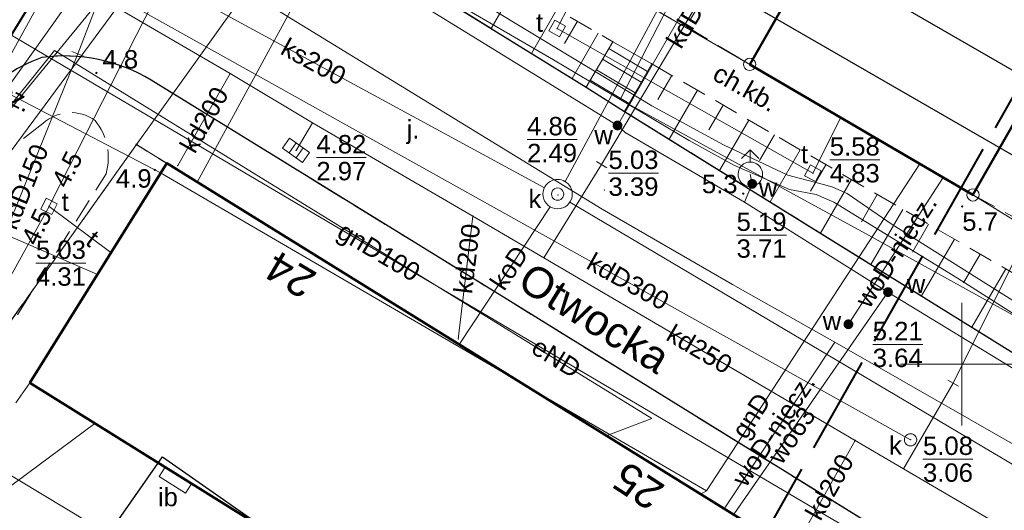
# Model space of a CAD drawing. Extents: x 5477758 to 5478338, y 5918296 to 5918505.
# Tile 60 of 135: x 5477912 to 5477952, y 5918394 to 5918414. Entities that reach past the tile are written whole.
import ezdxf
from ezdxf.enums import TextEntityAlignment as Align

# ---------------------------------------------------------------- set-up
doc = ezdxf.new("R2010")
doc.units = 0
doc.header["$PDSIZE"] = 0.75
for name, pattern in [('PRZER1-1', [2, 1, -1]), ('PRZER2-1', [3, 2, -1]), ('PRZER3-1', [4, 3, -1]), ('PRZER4-1', [5, 4, -1])]:
    doc.linetypes.add(name, pattern=pattern)
doc.layers.get('0').update_dxf_attribs({"linetype": 'CONTINUOUS'})
for name, color, linetype, lineweight in [('GELULI_O', 7, 'PRZER3-1', 18), ('GEPPGD', 7, 'CONTINUOUS', 18), ('GESBZO', 7, 'CONTINUOUS', 50), ('GESDZI', 7, 'CONTINUOUS', 18), ('GSLKRW', 7, 'CONTINUOUS', 25), ('GSPPRB', 7, 'CONTINUOUS', 20), ('GSPWPN', 7, 'CONTINUOUS', 13), ('GSPWPN_O', 7, 'CONTINUOUS', 13), ('GSSIIN', 7, 'CONTINUOUS', 18), ('GSSIIN_O', 7, 'CONTINUOUS', 18), ('GSSKOA', 7, 'PRZER3-1', 18), ('GSSKOA_O', 7, 'PRZER3-1', 18), ('GSSKOD', 7, 'PRZER2-1', 18), ('GSSKOD_O', 7, 'PRZER2-1', 18), ('GSSSCK', 7, 'CONTINUOUS', 18), ('GSSZSN', 7, 'PRZER2-1', 18), ('GTGTXT', 7, 'CONTINUOUS', 18), ('GUPIKP', 7, 'CONTINUOUS', 18), ('GUPIWZ', 7, 'CONTINUOUS', 18), ('GUPIWZ_O', 7, 'CONTINUOUS', 18), ('GUPPRZ', 7, 'CONTINUOUS', 18), ('GUPPRZ_O', 7, 'CONTINUOUS', 18), ('GUPZCP', 7, 'CONTINUOUS', 18), ('GUSIKP', 7, 'CONTINUOUS', 18), ('zakres', 150, 'PRZER4-1', 50)]:
    doc.layers.add(name, color=color, linetype=linetype, lineweight=lineweight)
for name, color, linetype, lineweight, true_color in [('GEPADR_O', 7, 'CONTINUOUS', 18, 0x800040), ('GESUZY', 7, 'PRZER1-1', 18, 0x008000), ('GULCPR', 7, 'CONTINUOUS', 18, 0xd200d2), ('GULEPR', 1, 'CONTINUOUS', 18, 0xff0000), ('GULEPR_O', 1, 'CONTINUOUS', 18, 0xff0000), ('GULGPR', 7, 'CONTINUOUS', 18, 0xeaea00), ('GULGPR_O', 7, 'CONTINUOUS', 18, 0xeaea00), ('GULKPR', 7, 'CONTINUOUS', 18, 0x803300), ('GULKPR_O', 7, 'CONTINUOUS', 18, 0x803300), ('GULTPR', 7, 'CONTINUOUS', 18, 0xff9100), ('GULTPR_O', 7, 'CONTINUOUS', 18, 0xff9100), ('GULWPR', 5, 'CONTINUOUS', 18, 0x0000ff), ('GULWPR_O', 5, 'CONTINUOUS', 18, 0x0000ff), ('GUPKKS', 7, 'CONTINUOUS', 18, 0x803300), ('GUPKSD', 7, 'CONTINUOUS', 18, 0x803300), ('GUPWDT', 5, 'CONTINUOUS', 18, 0x0000ff), ('GUPWZA', 5, 'CONTINUOUS', 18, 0x0000ff), ('GUPWZA_O', 5, 'CONTINUOUS', 18, 0x0000ff)]:
    doc.layers.add(name, color=color, linetype=linetype, lineweight=lineweight, true_color=true_color)
doc.layers.add('ZZ_ramka', color=6, linetype='CONTINUOUS')
doc.styles.add('GEO-INFO', font='arial.ttf')

# ---------------------------------------------------------------- blocks, each defined once
blk = doc.blocks.new('POINT')
at = {"color": 0}
blk.add_point((0, 0), dxfattribs=at)
blk = doc.blocks.new('EPPGN')
blk.add_hatch(color=0).paths.add_polyline_path([(0, -0.09), (0.027812, -0.085595), (0.052901, -0.072812), (0.072812, -0.052901), (0.085595, -0.027812), (0.09, 0), (0.085595, 0.027812), (0.072812, 0.052901), (0.052901, 0.072812), (0.027812, 0.085595), (0, 0.09), (-0.027812, 0.085595), (-0.052901, 0.072812), (-0.072812, 0.052901), (-0.085595, 0.027812), (-0.09, 0), (-0.085595, -0.027812), (-0.072812, -0.052901), (-0.052901, -0.072812), (-0.027812, -0.085595)])
blk = doc.blocks.new('EPPGS')
at = {"color": 0}
blk.add_lwpolyline([(0, 0.5), (0.154508, 0.475528), (0.293893, 0.404508), (0.404508, 0.293893), (0.475528, 0.154508), (0.5, 0), (0.475528, -0.154508), (0.404508, -0.293893), (0.293893, -0.404508), (0.154508, -0.475528), (0, -0.5), (-0.154508, -0.475528), (-0.293893, -0.404508), (-0.404508, -0.293893), (-0.475528, -0.154508), (-0.5, 0), (-0.475528, 0.154508), (-0.404508, 0.293893), (-0.293893, 0.404508), (-0.154508, 0.475528)], close=True, dxfattribs=at)
blk = doc.blocks.new('KOLO')
blk.add_hatch(color=0).paths.add_polyline_path([(-0.5, 0), (-0.482963, -0.12941), (-0.433013, -0.25), (-0.353553, -0.353553), (-0.25, -0.433013), (-0.12941, -0.482963), (0, -0.5), (0.12941, -0.482963), (0.25, -0.433013), (0.353553, -0.353553), (0.433013, -0.25), (0.482963, -0.12941), (0.5, 0), (0.482963, 0.12941), (0.433013, 0.25), (0.353553, 0.353553), (0.25, 0.433013), (0.12941, 0.482963), (0, 0.5), (-0.12941, 0.482963), (-0.25, 0.433013), (-0.353553, 0.353553), (-0.433013, 0.25), (-0.482963, 0.12941)])
blk = doc.blocks.new('OKRAG_PELNY')
at = {"color": 0}
blk.add_lwpolyline([(0, 0.5), (0.12941, 0.482963), (0.25, 0.433013), (0.353553, 0.353553), (0.433013, 0.25), (0.482963, 0.12941), (0.5, 0), (0.482963, -0.12941), (0.433013, -0.25), (0.353553, -0.353553), (0.25, -0.433013), (0.12941, -0.482963), (0, -0.5), (-0.12941, -0.482963), (-0.25, -0.433013), (-0.353553, -0.353553), (-0.433013, -0.25), (-0.482963, -0.12941), (-0.5, 0), (-0.482963, 0.12941), (-0.433013, 0.25), (-0.353553, 0.353553), (-0.25, 0.433013), (-0.12941, 0.482963)], close=True, dxfattribs=at)
blk = doc.blocks.new('KWADRAT_NIEPRZEZR')
at = {"color": 0}
blk.add_lwpolyline([(-0.5, -0.5), (0.5, -0.5), (0.5, 0.5), (-0.5, 0.5)], close=True, dxfattribs=at)
blk = doc.blocks.new('SUUS02')
at = {"color": 0}
for points in [[(-0.707107, 1.292893), (0, 2), (0.707107, 1.292893)], [(0, 1), (0, 2)]]:
    blk.add_lwpolyline(points, dxfattribs=at)
blk.add_lwpolyline([(0, 1), (0.173648, 0.984808), (0.34202, 0.939693), (0.5, 0.866025), (0.642788, 0.766044), (0.766044, 0.642788), (0.866025, 0.5), (0.939693, 0.34202), (0.984808, 0.173648), (1, 0), (0.984808, -0.173648), (0.939693, -0.34202), (0.866025, -0.5), (0.75575, -0.654861), (0.618159, -0.786053), (0.458227, -0.888835), (0.281733, -0.959493), (0.095056, -0.995472), (-0.095056, -0.995472), (-0.281733, -0.959493), (-0.458227, -0.888835), (-0.618159, -0.786053), (-0.75575, -0.654861), (-0.866025, -0.5), (-0.945001, -0.327068), (-0.989821, -0.142315), (-0.998867, 0.047582), (-0.971812, 0.235759), (-0.909632, 0.415415), (-0.814576, 0.580057), (-0.690079, 0.723734), (-0.540641, 0.841254), (-0.371662, 0.928368), (-0.189251, 0.981929)], close=True, dxfattribs=at)
blk = doc.blocks.new('PION_C')
at = {"color": 0}
blk.add_lwpolyline([(0, 0.5), (0, -0.5)], dxfattribs=at)
blk = doc.blocks.new('SUUS05')
at = {"color": 0}
blk.add_lwpolyline([(0.5, -0.25), (-0.5, -0.25), (-0.5, 0.25), (0.5, 0.25)], close=True, dxfattribs=at)
for points in [[(-0.175, -0.25), (-0.175, 0.25)], [(0.175, -0.25), (0.175, 0.25)]]:
    blk.add_lwpolyline(points, dxfattribs=at)

msp = doc.modelspace()

# ---------------------------------------------------------------- linework, layer by layer
at = {"color": 7, "linetype": 'Continuous', "lineweight": 13, "flags": 128}
for points in [[(5477950, 5918397.5), (5477950, 5918402.5)], [(5477947.5, 5918400), (5477952.5, 5918400)]]:
    msp.add_lwpolyline(points, dxfattribs=at)
at = {"layer": 'GESBZO', "color": 7, "linetype": 'Continuous', "lineweight": 50}
msp.add_lwpolyline([(5477947.596, 5918427.361), (5477964.141, 5918455.941), (5477973.257, 5918450.553), (5477957.124, 5918422.592), (5477958.789, 5918421.465), (5477950.46, 5918406.9), (5477941.35, 5918412.22), (5477949.411, 5918426.304)], close=True, dxfattribs=at)
for points in [[(5477911.982, 5918399.231), (5477917.56, 5918408.197), (5477972.897, 5918373.915)], [(5477967.119, 5918364.903), (5477911.982, 5918399.231)]]:
    msp.add_lwpolyline(points, dxfattribs=at)
at = {"layer": 'GESDZI', "color": 7, "linetype": 'Continuous', "lineweight": 18}
for points in [[(5477937.825, 5918494.464), (5477897.61, 5918435.89), (5477897.31, 5918433.06), (5477897.73, 5918431.34), (5477913.96, 5918422.85), (5477918.68, 5918425.35), (5477941.35, 5918412.22), (5477950.46, 5918406.9), (5477958.503, 5918401.94)], [(5477927.041, 5918302.392), (5477865.49, 5918345.57), (5477899.13, 5918390.84), (5477901.96, 5918388.82), (5477916.33, 5918408.95), (5477922.92, 5918418.17), (5477913.96, 5918422.85), (5477897.73, 5918431.34), (5477895.359, 5918432.58)], [(5477958.503, 5918401.94), (5477950.46, 5918406.9), (5477941.35, 5918412.22), (5477918.68, 5918425.35), (5477913.96, 5918422.85), (5477922.92, 5918418.17), (5477916.33, 5918408.95), (5477972.897, 5918373.915)], [(5477972.897, 5918373.915), (5477916.33, 5918408.95), (5477901.96, 5918388.82), (5477899.13, 5918390.84), (5477865.49, 5918345.57), (5477927.041, 5918302.392)]]:
    msp.add_lwpolyline(points, dxfattribs=at)
at = {"layer": 'GESUZY', "color": 96, "linetype": 'PRZER1-1', "lineweight": 18, "ltscale": 0.5, "true_color": 0x008000}
for points in [[(5477958.503, 5918401.94), (5477950.46, 5918406.9), (5477941.35, 5918412.22), (5477918.68, 5918425.35), (5477913.96, 5918422.85), (5477897.73, 5918431.34), (5477897.31, 5918433.06), (5477897.61, 5918435.89), (5477937.825, 5918494.464)], [(5477937.825, 5918494.464), (5477897.61, 5918435.89), (5477897.31, 5918433.06), (5477897.73, 5918431.34), (5477913.96, 5918422.85), (5477918.68, 5918425.35), (5477941.35, 5918412.22), (5477950.46, 5918406.9), (5477958.503, 5918401.94)], [(5477927.041, 5918302.392), (5477865.49, 5918345.57), (5477899.13, 5918390.84), (5477901.96, 5918388.82), (5477916.33, 5918408.95), (5477972.897, 5918373.915)], [(5477972.897, 5918373.915), (5477916.33, 5918408.95), (5477901.96, 5918388.82), (5477899.13, 5918390.84), (5477865.49, 5918345.57), (5477927.041, 5918302.392)]]:
    msp.add_lwpolyline(points, dxfattribs=at)
at = {"layer": 'GSLKRW', "color": 7, "linetype": 'Continuous', "lineweight": 25}
for points in [[(5477920.002, 5918420.365), (5477922.774, 5918418.644), (5477934.671, 5918411.296), (5477936.246, 5918410.3), (5477952.54, 5918400.183)], [(5477974.636, 5918376.629), (5477959.233, 5918385.576), (5477951.149, 5918390.455), (5477931.59, 5918402.551), (5477916.923, 5918411.582)]]:
    msp.add_lwpolyline(points, dxfattribs=at)
msp.add_lwpolyline([(5477916.923, 5918411.582, 0.17002), (5477912.469, 5918412.502, 0.138117), (5477909.644, 5918410.498), (5477899.436, 5918396.65), (5477887.751, 5918381.183), (5477876.648, 5918366.683), (5477867.96, 5918355.16), (5477862.12, 5918347.42), (5477861.665, 5918346.805)], format="xyb", dxfattribs=at)
at = {"layer": 'GSPPRB', "color": 7, "linetype": 'Continuous', "lineweight": 20}
for p in [(5477938.77, 5918413.769), (5477935.768, 5918413.141), (5477937.354, 5918412.245), (5477920.145, 5918411.846), (5477934.671, 5918411.296), (5477936.246, 5918410.3), (5477923.516, 5918409.832), (5477945.066, 5918410.05), (5477936.272, 5918409.44), (5477917.56, 5918408.197), (5477948.29, 5918408.168), (5477918.009, 5918408.095), (5477918.802, 5918407.422), (5477949.238, 5918407.614), (5477941.139, 5918406.6), (5477930.059, 5918406.036), (5477915.288, 5918404.546), (5477932.951, 5918404.334), (5477914.736, 5918403.658), (5477929.457, 5918401.019), (5477929.495, 5918400.802), (5477911.982, 5918399.231), (5477914.632, 5918397.581), (5477935.499, 5918397.082), (5477945.657, 5918396.892), (5477947.622, 5918395.734), (5477939.344, 5918394.7), (5477940.313, 5918394.1)]:
    msp.add_point(p, dxfattribs=at)
at = {"layer": 'GSSIIN', "color": 7, "linetype": 'Continuous', "lineweight": 18}
msp.add_lwpolyline([(5477918.33, 5918394.733), (5477918.579, 5918395.124), (5477917.492, 5918395.801), (5477917.25, 5918395.421)], close=True, dxfattribs=at)
at = {"layer": 'GSSKOA', "color": 7, "linetype": 'PRZER3-1', "lineweight": 18, "ltscale": 0.5}
for points in [[(5477895.308, 5918432.497, 0.01241), (5477895.353, 5918432.004, 0.157577), (5477897.052, 5918428.743), (5477911.178, 5918420.326, 0.107372), (5477915.322, 5918419.772, 0.229991), (5477917.649, 5918421.865), (5477920.002, 5918420.365), (5477922.774, 5918418.644), (5477934.671, 5918411.296), (5477936.246, 5918410.3), (5477952.54, 5918400.183), (5477955.756, 5918401.59), (5477958.309, 5918402.569), (5477959.059, 5918402.92)], [(5477916.923, 5918411.582, 0.17002), (5477912.469, 5918412.502, 0.138117), (5477909.644, 5918410.498), (5477899.436, 5918396.65), (5477887.751, 5918381.183), (5477876.648, 5918366.683), (5477867.96, 5918355.16), (5477862.12, 5918347.42), (5477861.665, 5918346.805)]]:
    msp.add_lwpolyline(points, format="xyb", dxfattribs=at)
msp.add_lwpolyline([(5477974.636, 5918376.629), (5477959.233, 5918385.576), (5477951.149, 5918390.455), (5477931.59, 5918402.551), (5477916.923, 5918411.582)], dxfattribs=at)
at = {"layer": 'GSSKOD', "color": 7, "linetype": 'PRZER2-1', "lineweight": 18, "ltscale": 0.5}
for points in [[(5477941.721, 5918418.806), (5477938.77, 5918413.769)], [(5477938.77, 5918413.769), (5477941.353, 5918412.218), (5477950.459, 5918406.901), (5477954.279, 5918404.806)], [(5477937.354, 5918412.245), (5477935.768, 5918413.141)], [(5477917.56, 5918408.197), (5477911.982, 5918399.231), (5477905.919, 5918390.686), (5477904.995, 5918389.152), (5477904.268, 5918387.86), (5477908.39, 5918385.079), (5477911.285, 5918383.065), (5477912.686, 5918381.948), (5477913.664, 5918381.047)], [(5477972.895, 5918373.912), (5477917.56, 5918408.197)]]:
    msp.add_lwpolyline(points, dxfattribs=at)
for points in [[(5477909.644, 5918410.498, -0.138117), (5477912.469, 5918412.502, -0.17002), (5477916.923, 5918411.582), (5477931.59, 5918402.551), (5477951.149, 5918390.455), (5477959.233, 5918385.576), (5477974.636, 5918376.629)], [(5477914.641, 5918409.933, 0.359028), (5477912.508, 5918409.806), (5477911.534, 5918409.059)], [(5477900.261, 5918390.369), (5477901, 5918389.887, 0.248684), (5477903.814, 5918389.947), (5477906.674, 5918394.398), (5477915.085, 5918407.763, 0.247475), (5477914.641, 5918409.933)]]:
    msp.add_lwpolyline(points, format="xyb", dxfattribs=at)
at = {"layer": 'GSSSCK', "color": 7, "linetype": 'Continuous', "lineweight": 18}
msp.add_lwpolyline([(5477936.246, 5918410.3), (5477934.671, 5918411.296), (5477935.768, 5918413.141), (5477937.354, 5918412.245)], close=True, dxfattribs=at)
at = {"layer": 'GSSSCK', "color": 7, "linetype": 'Continuous', "lineweight": 18, "flags": 128}
for points in [[(5477935.603, 5918412.863), (5477937.174, 5918411.929)], [(5477935.347, 5918412.434), (5477936.926, 5918411.494)], [(5477935.092, 5918412.004), (5477936.679, 5918411.06)], [(5477934.836, 5918411.574), (5477936.431, 5918410.625)]]:
    msp.add_lwpolyline(points, dxfattribs=at)
at = {"layer": 'GSSZSN', "color": 7, "linetype": 'PRZER2-1', "lineweight": 18, "ltscale": 0.5}
for points in [[(5477935.768, 5918413.141), (5477934.671, 5918411.296), (5477922.774, 5918418.644), (5477923.641, 5918420.151)], [(5477923.641, 5918420.151), (5477935.768, 5918413.141)], [(5477955.756, 5918401.59), (5477952.54, 5918400.183), (5477936.246, 5918410.3), (5477937.354, 5918412.245)], [(5477937.354, 5918412.245), (5477955.756, 5918401.59)]]:
    msp.add_lwpolyline(points, dxfattribs=at)
at = {"layer": 'GSSZSN', "color": 7, "linetype": 'Continuous', "lineweight": 18, "flags": 128}
for points in [[(5477931.804, 5918415.432), (5477930.797, 5918413.689)], [(5477933.484, 5918414.461), (5477932.448, 5918412.669)], [(5477934.324, 5918413.976), (5477933.799, 5918413.067)], [(5477935.164, 5918413.49), (5477934.1, 5918411.649)], [(5477938.167, 5918411.774), (5477937.599, 5918410.793)], [(5477939.216, 5918411.167), (5477938.061, 5918409.173)], [(5477940.264, 5918410.56), (5477939.677, 5918409.547)], [(5477941.312, 5918409.953), (5477940.12, 5918407.894)], [(5477942.361, 5918409.346), (5477941.756, 5918408.3)], [(5477943.409, 5918408.739), (5477942.18, 5918406.615)], [(5477944.458, 5918408.132), (5477943.834, 5918407.054)], [(5477945.506, 5918407.524), (5477944.24, 5918405.337)], [(5477946.555, 5918406.917), (5477945.912, 5918405.807)], [(5477947.603, 5918406.31), (5477946.299, 5918404.058)], [(5477948.652, 5918405.703), (5477947.99, 5918404.561)], [(5477949.7, 5918405.096), (5477948.359, 5918402.779)], [(5477950.749, 5918404.489), (5477950.069, 5918403.314)], [(5477951.797, 5918403.882), (5477950.418, 5918401.501)]]:
    msp.add_lwpolyline(points, dxfattribs=at)
at = {"layer": 'GULCPR', "color": 212, "linetype": 'Continuous', "lineweight": 18, "true_color": 0xd200d2}
for points in [[(5477918.802, 5918407.422), (5477925.327, 5918419.408), (5477916.527, 5918424.87), (5477923.325, 5918438.156)], [(5477901.249, 5918387.665), (5477914.632, 5918397.581)]]:
    msp.add_lwpolyline(points, dxfattribs=at)
at = {"layer": 'GULEPR', "color": 1, "linetype": 'Continuous', "lineweight": 18, "true_color": 0xff0000}
for points in [[(5477956.997, 5918399.286), (5477946.078, 5918405.328), (5477936.07, 5918410.789), (5477942.415, 5918423.098), (5477922.29, 5918434.078), (5477912.965, 5918439.958), (5477903.098, 5918445.156)], [(5477957.09, 5918399.45), (5477955.548, 5918400.414), (5477947.165, 5918405.69), (5477945.326, 5918406.96), (5477944.742, 5918407.21), (5477944.409, 5918407.308), (5477943.687, 5918407.502), (5477942.91, 5918407.71), (5477940.285, 5918408.946), (5477937.356, 5918410.529), (5477930.158, 5918414.889), (5477924.924, 5918417.889), (5477918.703, 5918421.594), (5477904.953, 5918430.272), (5477898.015, 5918434.574), (5477896.72, 5918434.791)], [(5477956.855, 5918399.036), (5477949.833, 5918403.508), (5477944.777, 5918406.603), (5477944.059, 5918406.92), (5477942.974, 5918407.121), (5477940.705, 5918408.105), (5477938.886, 5918409.123), (5477933.346, 5918412.411), (5477923.958, 5918417.873), (5477918.134, 5918421.314), (5477906.504, 5918428.715), (5477897.757, 5918434.117), (5477896.584, 5918434.328), (5477896.452, 5918434.356)], [(5477935.499, 5918397.082), (5477937.361, 5918397.785), (5477912.983, 5918412.792), (5477909.758, 5918408.797), (5477894.703, 5918390.505), (5477886.307, 5918389.031), (5477885.058, 5918389.937)]]:
    msp.add_lwpolyline(points, dxfattribs=at)
at = {"layer": 'GULGPR', "color": 2, "linetype": 'Continuous', "lineweight": 18, "true_color": 0xeaea00}
for points in [[(5477891.124, 5918425.698), (5477899.646, 5918420.458), (5477911.206, 5918413.431), (5477941.239, 5918395.738), (5477961.161, 5918384.007), (5477967.774, 5918379.961), (5477974.238, 5918376.007)], [(5477901.196, 5918416.209), (5477917.311, 5918407.797), (5477931.878, 5918399.322), (5477939.588, 5918394.835)], [(5477939.588, 5918394.835), (5477948.29, 5918408.168)], [(5477939.588, 5918394.835), (5477939.344, 5918394.7)]]:
    msp.add_lwpolyline(points, dxfattribs=at)
at = {"layer": 'GULKPR', "color": 36, "linetype": 'Continuous', "lineweight": 18, "true_color": 0x803300}
for points in [[(5477949.403, 5918436.363), (5477933.821, 5918407.446)], [(5477960.59, 5918421.133), (5477949.647, 5918399.225)], [(5477942.967, 5918420.979), (5477935.307, 5918408.134)], [(5477932.971, 5918407.191), (5477913.191, 5918417.939)], [(5477956.789, 5918390.358), (5477947.622, 5918395.734), (5477945.657, 5918396.892), (5477932.951, 5918404.334), (5477930.059, 5918406.036), (5477923.516, 5918409.832), (5477920.145, 5918411.846), (5477914.819, 5918414.967), (5477910.792, 5918417.059)], [(5477915.758, 5918414.847), (5477904.421, 5918399.536), (5477906.967, 5918402.974), (5477866.761, 5918348.672)], [(5477913.929, 5918412.651), (5477914.819, 5918414.967)], [(5477947.913, 5918396.914), (5477915.758, 5918414.847)], [(5477909.547, 5918401.817), (5477913.929, 5918412.651)], [(5477918.009, 5918408.095), (5477920.145, 5918411.846)], [(5477922.841, 5918408.715), (5477923.516, 5918409.832)], [(5477935.307, 5918408.134), (5477932.951, 5918404.334)], [(5477961.729, 5918390.199), (5477934.013, 5918406.601)], [(5477929.495, 5918400.802), (5477933.207, 5918406.415)], [(5477929.457, 5918401.019), (5477930.059, 5918406.036)], [(5477938.504, 5918379.01), (5477904.421, 5918399.536)], [(5477949.647, 5918399.225), (5477947.622, 5918395.734)], [(5477943.199, 5918392.533), (5477945.657, 5918396.892)]]:
    msp.add_lwpolyline(points, dxfattribs=at)
at = {"layer": 'GULTPR', "color": 30, "linetype": 'Continuous', "lineweight": 18, "true_color": 0xff9100}
for points in [[(5477894.819, 5918431.703), (5477902.285, 5918427.122), (5477915.001, 5918419.525), (5477909.726, 5918409.968), (5477908.029, 5918406.56)], [(5477908.029, 5918406.56), (5477924.72, 5918426.924)], [(5477922.67, 5918425.86), (5477922.52, 5918425.566), (5477912.874, 5918406.653), (5477912.76, 5918406.43), (5477912.639, 5918406.211), (5477904.061, 5918390.689), (5477903.94, 5918390.47), (5477913.569, 5918382.272), (5477913.76, 5918382.11), (5477913.65, 5918381.879), (5477908.41, 5918370.85), (5477908.262, 5918370.649), (5477904.55, 5918365.6), (5477904.751, 5918365.452), (5477947.345, 5918334.06)], [(5477922.67, 5918425.86), (5477935.673, 5918418.385), (5477935.89, 5918418.26), (5477933.606, 5918413.902), (5477933.49, 5918413.68), (5477943.93, 5918407.78), (5477945.066, 5918410.05)], [(5477908.029, 5918406.56), (5477914.736, 5918403.658)], [(5477912.76, 5918406.43), (5477915.288, 5918404.546)]]:
    msp.add_lwpolyline(points, dxfattribs=at)
at = {"layer": 'GULWPR', "color": 5, "linetype": 'Continuous', "lineweight": 18, "true_color": 0x0000ff}
for points in [[(5477935.954, 5918409.731), (5477951.031, 5918435.946), (5477952.118, 5918435.312)], [(5477894.488, 5918431.165), (5477897.208, 5918429.641), (5477922.238, 5918414.33), (5477935.328, 5918406.317), (5477940.653, 5918403.243), (5477944.829, 5918400.897), (5477958.681, 5918392.967)], [(5477955.968, 5918397.472), (5477946.993, 5918402.936), (5477941.139, 5918406.6), (5477936.272, 5918409.44), (5477935.954, 5918409.731), (5477922.073, 5918418.277), (5477917.15, 5918417.448), (5477915.953, 5918418.122), (5477894.353, 5918430.945)], [(5477915.953, 5918418.122), (5477908.77, 5918408.053), (5477881.88, 5918372.15), (5477885.271, 5918369.927)], [(5477941.139, 5918406.6), (5477941.452, 5918407.348), (5477941.374, 5918407.739)], [(5477945.378, 5918401.625), (5477949.238, 5918407.614)], [(5477946.993, 5918402.936), (5477940.715, 5918393.893)], [(5477944.829, 5918400.897), (5477940.313, 5918394.1)]]:
    msp.add_lwpolyline(points, dxfattribs=at)
at = {"layer": 'GUPPRZ_O', "color": 36, "linetype": 'Continuous', "lineweight": 9, "true_color": 0x803300, "flags": 128}
for points in [[(5477932.266, 5918409.155), (5477934.304, 5918409.155)], [(5477923.668, 5918408.418), (5477925.706, 5918408.418)], [(5477948.421, 5918396.124), (5477950.459, 5918396.124)]]:
    msp.add_lwpolyline(points, dxfattribs=at)
at = {"layer": 'GUPPRZ_O', "color": 30, "linetype": 'Continuous', "lineweight": 9, "true_color": 0xff9100, "flags": 128}
for points in [[(5477944.619, 5918408.33), (5477946.657, 5918408.33)], [(5477912.226, 5918404.117), (5477914.264, 5918404.117)]]:
    msp.add_lwpolyline(points, dxfattribs=at)
at = {"layer": 'GUPPRZ_O', "color": 5, "linetype": 'Continuous', "lineweight": 9, "true_color": 0x0000ff, "flags": 128}
for points in [[(5477935.588, 5918407.783), (5477937.627, 5918407.783)], [(5477940.815, 5918405.259), (5477942.853, 5918405.259)], [(5477946.37, 5918400.803), (5477948.408, 5918400.803)]]:
    msp.add_lwpolyline(points, dxfattribs=at)
at = {"layer": 'GUSIKP', "color": 36, "linetype": 'Continuous', "lineweight": 18, "true_color": 0x803300}
msp.add_lwpolyline([(5477934.112, 5918406.931, 0.57735), (5477933.212, 5918407.451, 1.732051)], format="xyb", close=True, dxfattribs=at)
at = {"layer": 'zakres', "linetype": 'PRZER4-1', "lineweight": 40}
msp.add_lwpolyline([(5477963.54, 5918377.848), (5477941.504, 5918392.244), (5477979.546, 5918459.295), (5477938.033, 5918482.848), (5477904.167, 5918427.813), (5477915.775, 5918420.837), (5477872.982, 5918351.171), (5477887.852, 5918340.978), (5477923.836, 5918315.921)], close=True, dxfattribs=at)
at = {"layer": 'ZZ_ramka'}
for points in [[(5477953.727, 5918504.52), (5478005.193, 5918474.862), (5477963.253, 5918402.082), (5477911.787, 5918431.74)], [(5477954.094, 5918503.154), (5478003.828, 5918474.495), (5477963.884, 5918405.18), (5477914.151, 5918433.84)], [(5477986.229, 5918348.093), (5477952.195, 5918299.41), (5477883.35, 5918347.539), (5477917.385, 5918396.222)]]:
    msp.add_lwpolyline(points, close=True, dxfattribs=at)

# ---------------------------------------------------------------- block references
at = {"layer": 'GEPPGD', "color": 7, "lineweight": 18, "xscale": 0.5, "yscale": 0.5}
for name, p in [('EPPGS', (5477941.35, 5918412.22)), ('EPPGN', (5477916.33, 5918408.95)), ('EPPGS', (5477950.46, 5918406.9))]:
    msp.add_blockref(name, p, dxfattribs=at)
at = {"layer": 'GSPWPN', "color": 7, "lineweight": 13, "xscale": 0.09, "yscale": 0.09}
for p in [(5477914.693, 5918411.873), (5477917.079, 5918407.918), (5477941.085, 5918406.95), (5477950.018, 5918406.43)]:
    msp.add_blockref('KOLO', p, dxfattribs=at)
at = {"layer": 'GTGTXT', "color": 7, "lineweight": 18}
msp.add_blockref('POINT', (5477935.412, 5918407.093), dxfattribs=at)
at = {"layer": 'GUPIKP', "color": 30, "lineweight": 18, "true_color": 0xff9100, "xscale": 0.5, "yscale": 0.5}
for p in [(5477933.49, 5918413.68), (5477943.93, 5918407.78), (5477912.76, 5918406.43)]:
    msp.add_blockref('POINT', p, dxfattribs=at)
at = {"layer": 'GUPIWZ', "color": 7, "lineweight": 18, "xscale": 0.5, "yscale": 0.5}
for p, rotation in [((5477933.49, 5918413.68), 330.3715580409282), ((5477943.93, 5918407.78), 61.25301717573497), ((5477912.76, 5918406.43), 63.41105642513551)]:
    msp.add_blockref('KWADRAT_NIEPRZEZR', p, dxfattribs=dict(at, rotation=rotation))
for p in [(5477933.512, 5918406.931), (5477947.913, 5918396.914)]:
    msp.add_blockref('OKRAG_PELNY', p, dxfattribs=at)
at = {"layer": 'GUPKKS', "color": 36, "lineweight": 18, "true_color": 0x803300, "rotation": 324.7936430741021}
msp.add_blockref('SUUS05', (5477922.841, 5918408.715), dxfattribs=at)
at = {"layer": 'GUPKSD', "color": 36, "lineweight": 18, "true_color": 0x803300, "xscale": 0.5, "yscale": 0.5}
msp.add_blockref('POINT', (5477947.913, 5918396.914), dxfattribs=at)
at = {"layer": 'GUPPRZ', "color": 30, "lineweight": 18, "true_color": 0xff9100}
for p in [(5477933.606, 5918413.902), (5477933.49, 5918413.68), (5477943.93, 5918407.78), (5477912.874, 5918406.653), (5477912.639, 5918406.211), (5477912.76, 5918406.43)]:
    msp.add_blockref('POINT', p, dxfattribs=at)
at = {"layer": 'GUPPRZ', "color": 5, "lineweight": 18, "true_color": 0x0000ff}
for p in [(5477935.954, 5918409.731), (5477941.452, 5918407.348), (5477946.993, 5918402.936)]:
    msp.add_blockref('POINT', p, dxfattribs=at)
at = {"layer": 'GUPPRZ', "color": 36, "lineweight": 18, "true_color": 0x803300}
for p in [(5477922.841, 5918408.715), (5477933.522, 5918406.891), (5477947.913, 5918396.914)]:
    msp.add_blockref('POINT', p, dxfattribs=at)
at = {"layer": 'GUPWDT', "color": 5, "lineweight": 18, "true_color": 0x0000ff, "xscale": 0.5, "yscale": 0.5}
msp.add_blockref('SUUS02', (5477941.374, 5918407.739), dxfattribs=at)
at = {"layer": 'GUPWZA', "color": 5, "lineweight": 18, "true_color": 0x0000ff, "xscale": 0.4, "yscale": 0.4}
for p, rotation in [((5477935.954, 5918409.731), 148.0375237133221), ((5477941.452, 5918407.348), 248.0736012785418), ((5477946.993, 5918402.936), 328.4388467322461)]:
    msp.add_blockref('KOLO', p, dxfattribs=dict(at, rotation=rotation))
msp.add_blockref('KOLO', (5477945.378, 5918401.625), dxfattribs=at)
at = {"layer": 'GUPZCP', "color": 7, "lineweight": 18, "xscale": 0.5, "yscale": 0.5}
for p, rotation in [((5477913.929, 5918412.651), 68.97990090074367), ((5477935.307, 5918408.134), 238.2020996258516), ((5477949.647, 5918399.225), 239.892421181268)]:
    msp.add_blockref('PION_C', p, dxfattribs=dict(at, rotation=rotation))

# ---------------------------------------------------------------- texts
at = {"layer": 'GELULI_O', "color": 7, "linetype": 'Continuous', "lineweight": 0, "style": 'GEO-INFO'}
msp.add_text('Otwocka', height=1.25, rotation=328.1726, dxfattribs=at).set_placement((5477935.019, 5918401.884), align=Align.MIDDLE_CENTER)
at = {"layer": 'GEPADR_O', "color": 236, "linetype": 'Continuous', "lineweight": 0, "true_color": 0x800040, "style": 'GEO-INFO'}
for s, rotation, p in [('24', 149.3499, (5477923.121, 5918402.609)), ('25', 146.9485, (5477937.276, 5918393.974))]:
    msp.add_text(s, height=1.25, rotation=rotation, dxfattribs=at).set_placement(p, align=Align.TOP_LEFT)
at = {"layer": 'GSPWPN_O', "color": 7, "linetype": 'Continuous', "lineweight": 0, "style": 'GEO-INFO'}
for s, p in [('4.8', (5477914.94, 5918412.053)), ('4.9', (5477915.488, 5918407.195)), ('5.3', (5477939.399, 5918406.968)), ('5.7', (5477950.023, 5918405.437))]:
    msp.add_text(s, height=0.75, dxfattribs=at).set_placement(p)
at = {"layer": 'GSSIIN_O', "color": 7, "linetype": 'Continuous', "lineweight": 0, "style": 'GEO-INFO'}
msp.add_text('ib', height=0.75, dxfattribs=at).set_placement((5477917.608, 5918394.596), align=Align.MIDDLE)
at = {"layer": 'GSSKOA_O', "color": 7, "linetype": 'Continuous', "lineweight": 0, "style": 'GEO-INFO'}
msp.add_text('j.', height=0.75, dxfattribs=at).set_placement((5477927.61, 5918409.479), align=Align.MIDDLE)
at = {"layer": 'GSSKOD_O', "color": 7, "linetype": 'Continuous', "lineweight": 0, "style": 'GEO-INFO'}
msp.add_text('ch.kb.', height=0.75, rotation=330.3128, dxfattribs=at).set_placement((5477941.183, 5918411.279), align=Align.MIDDLE)
at = {"layer": 'GULEPR_O', "color": 1, "linetype": 'Continuous', "lineweight": 0, "true_color": 0xff0000, "style": 'GEO-INFO'}
msp.add_text('eND', height=0.75, rotation=328.3831, dxfattribs=at).set_placement((5477933.464, 5918400.265), align=Align.MIDDLE_CENTER)
at = {"layer": 'GULGPR_O', "color": 2, "linetype": 'Continuous', "lineweight": 0, "true_color": 0xeaea00, "style": 'GEO-INFO'}
for s, rotation, p in [('gnD50-niecz.', 332.4379, (5477909.254, 5918412.003)), ('gnD100', 329.4966, (5477926.223, 5918404.585))]:
    msp.add_text(s, height=0.75, rotation=rotation, dxfattribs=at).set_placement(p, align=Align.MIDDLE_CENTER)
msp.add_text('gnD', height=0.75, rotation=56.8675, dxfattribs=at).set_placement((5477941.504, 5918397.835), align=Align.MIDDLE)
at = {"layer": 'GULKPR_O', "color": 36, "linetype": 'Continuous', "lineweight": 0, "true_color": 0x803300, "style": 'GEO-INFO'}
for s, rotation, p in [('kdD150', 59.1894, (5477939.137, 5918414.556)), ('kd200', 60.3399, (5477919.077, 5918409.971)), ('kd200', 83.1651, (5477929.8, 5918404.302)), ('kdD300', 330.851, (5477936.399, 5918403.385)), ('kd200', 60.5831, (5477944.594, 5918395.002))]:
    msp.add_text(s, height=0.75, rotation=rotation, dxfattribs=at).set_placement(p, align=Align.MIDDLE)
for s, rotation, p in [('ks200', 331.4802, (5477923.558, 5918412.333)), ('kdD150', 67.9808, (5477911.738, 5918407.234)), ('koD', 56.5207, (5477931.532, 5918403.928)), ('kd250', 329.6432, (5477939.304, 5918400.613))]:
    msp.add_text(s, height=0.75, rotation=rotation, dxfattribs=at).set_placement(p, align=Align.MIDDLE_CENTER)
at = {"layer": 'GULTPR_O', "color": 30, "linetype": 'Continuous', "lineweight": 0, "true_color": 0xff9100, "style": 'GEO-INFO'}
msp.add_text('t', height=0.75, rotation=323.305, dxfattribs=at).set_placement((5477914.536, 5918405.12), align=Align.MIDDLE)
at = {"layer": 'GULWPR_O', "color": 5, "linetype": 'Continuous', "lineweight": 0, "true_color": 0x0000ff, "style": 'GEO-INFO'}
for s, rotation, p in [('woD-niecz.', 57.1938, (5477947.308, 5918404.619)), ('woD-niecz.', 56.3962, (5477942.308, 5918397.314)), ('wo63', 55.2334, (5477943.059, 5918397.101))]:
    msp.add_text(s, height=0.75, rotation=rotation, dxfattribs=at).set_placement(p, align=Align.MIDDLE)
at = {"layer": 'GUPIWZ_O', "color": 7, "linetype": 'Continuous', "lineweight": 0, "style": 'GEO-INFO'}
for s, p in [('t', (5477932.921, 5918413.552)), ('t', (5477943.731, 5918408.187)), ('t', (5477913.564, 5918406.245)), ('k', (5477932.848, 5918406.361)), ('k', (5477947.559, 5918396.312))]:
    msp.add_text(s, height=0.75, dxfattribs=at).set_placement(p, align=Align.RIGHT)
at = {"layer": 'GUPPRZ_O', "color": 36, "linetype": 'Continuous', "lineweight": 0, "true_color": 0x803300, "style": 'GEO-INFO'}
for s, p in [('4.86', (5477932.266, 5918409.327)), ('4.82', (5477923.668, 5918408.59)), ('2.49', (5477932.266, 5918408.232)), ('2.97', (5477923.668, 5918407.495)), ('5.08', (5477948.421, 5918396.297)), ('3.06', (5477948.421, 5918395.202))]:
    msp.add_text(s, height=0.75, dxfattribs=at).set_placement(p)
at = {"layer": 'GUPPRZ_O', "color": 30, "linetype": 'Continuous', "lineweight": 0, "true_color": 0xff9100, "style": 'GEO-INFO'}
for s, p in [('5.58', (5477944.619, 5918408.503)), ('4.83', (5477944.619, 5918407.408)), ('5.03', (5477912.226, 5918404.29)), ('4.31', (5477912.226, 5918403.195))]:
    msp.add_text(s, height=0.75, dxfattribs=at).set_placement(p)
for rotation, p in [(62.8507, (5477913.163, 5918407.297)), (64.1467, (5477911.928, 5918404.946))]:
    msp.add_text('4.5', height=0.75, rotation=rotation, dxfattribs=at).set_placement(p, align=Align.MIDDLE_LEFT)
at = {"layer": 'GUPPRZ_O', "color": 5, "linetype": 'Continuous', "lineweight": 0, "true_color": 0x0000ff, "style": 'GEO-INFO'}
for s, p in [('5.03', (5477935.588, 5918407.956)), ('3.39', (5477935.588, 5918406.861)), ('5.19', (5477940.815, 5918405.431)), ('3.71', (5477940.815, 5918404.336)), ('5.21', (5477946.37, 5918400.975)), ('3.64', (5477946.37, 5918399.88))]:
    msp.add_text(s, height=0.75, dxfattribs=at).set_placement(p)
at = {"layer": 'GUPWZA_O', "color": 5, "linetype": 'Continuous', "lineweight": 0, "true_color": 0x0000ff, "style": 'GEO-INFO'}
for p in [(5477935.766, 5918408.964), (5477942.481, 5918406.822), (5477948.518, 5918402.901), (5477945.083, 5918401.389)]:
    msp.add_text('w', height=0.75, dxfattribs=at).set_placement(p, align=Align.RIGHT)

doc.saveas('drawing.dxf')
